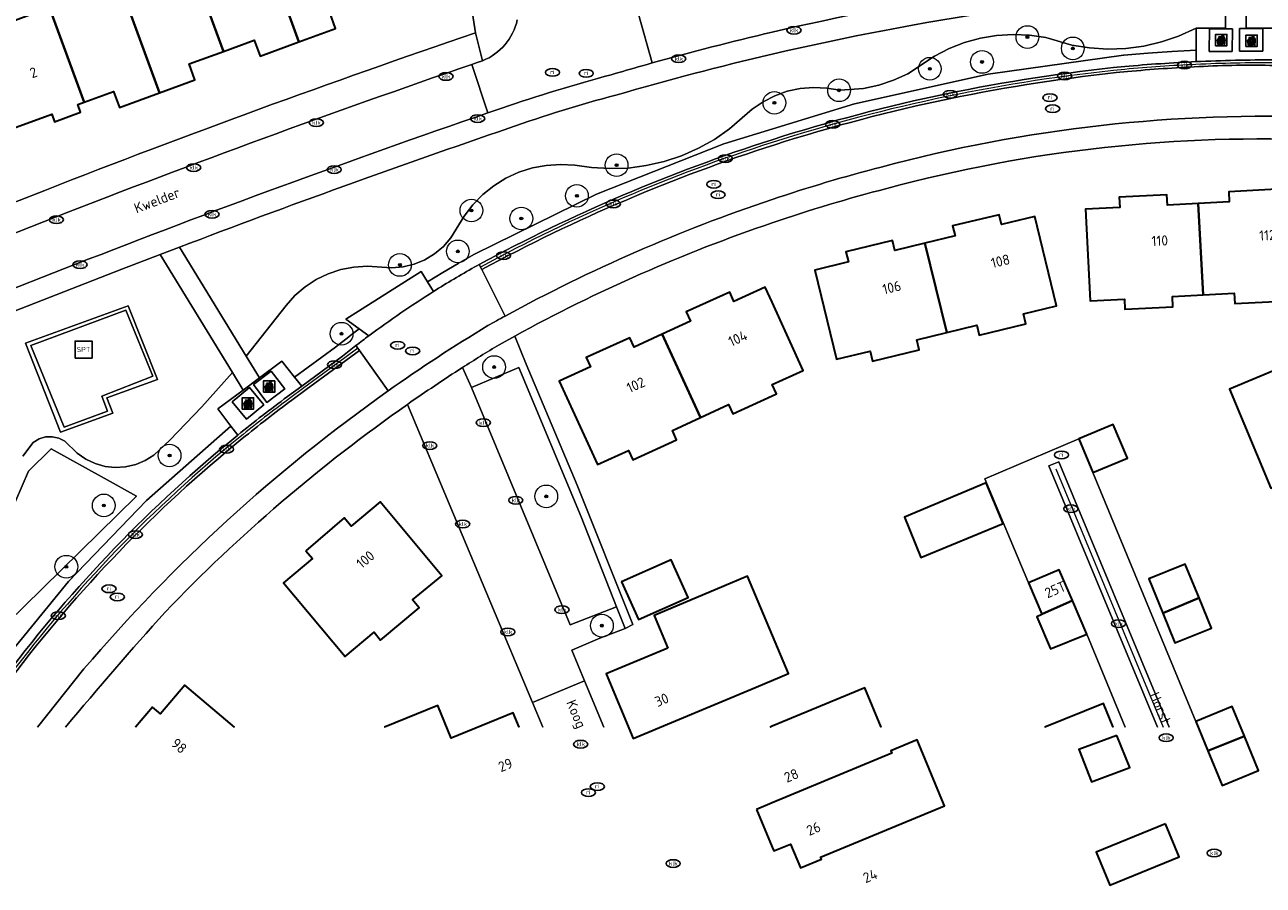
# Model space of a CAD drawing. Header units: metres. Extents: x 103671 to 105190, y 427150 to 429171.
# Tile 24 of 256: x 103934 to 104043, y 427151 to 427226. Entities that reach past the tile are written whole.
import ezdxf
from ezdxf.enums import TextEntityAlignment as Align

# ---------------------------------------------------------------- set-up
doc = ezdxf.new("R2010")
doc.units = ezdxf.units.M
for name, color, linetype, lineweight in [('B-WE-GK-KEERWAND_DAMWAND-G', 253, 'Continuous', 18), ('B-WE-GR-BOOM-S', 253, 'Continuous', 25), ('B-WE-IE-AFVAL APART PLAATS-S', 253, 'Continuous', 25), ('B-WE-IE-MEUBILAIR-S', 253, 'Continuous', 25), ('B-WE-IE-MEUBILAIR_WEGMEUBILAIR-S', 253, 'Continuous', 25), ('B-WE-OG-BEBOUWING-GV', 253, 'Continuous', 35), ('B-WE-OG-BEBOUWING-T18', 7, 'Continuous', 18), ('B-WE-OG-TERREIN_BEGROEID-GV', 253, 'Continuous', 18), ('B-WE-OG-TERREIN_ERF-GV', 253, 'Continuous', 18), ('B-WE-OG-TOPOGRAFIE-T18', 7, 'Continuous', 18), ('B-WE-RI-HWA_GOOT_MOLGOOT-G', 253, 'Continuous', 18), ('B-WE-VH-GESLOTENVERHARDING_BETON-GV', 253, 'Continuous', 18), ('B-WE-VH-GESLOTENVERHARDING_KUNSTSTOF-GV', 253, 'Continuous', 18), ('B-WE-VH-OPENVERHARDING-GV', 253, 'Continuous', 18), ('B-WE-VH-OPENVERHARDING_BETONSTRAATSTEEN-GV', 253, 'Continuous', 18), ('B-WE-VH-OPENVERHARDING_TEGEL-GV', 253, 'Continuous', 18)]:
    doc.layers.add(name, color=color, linetype=linetype, lineweight=lineweight)
doc.styles.add('NLCS-ISO', font='NLCS-ISO.ttf')
doc.styles.add('NLCS-ISO-M500-T18', font='NLCS-ISO.ttf', dxfattribs={"height": 0.9})

# ---------------------------------------------------------------- blocks, each defined once
blk = doc.blocks.new('SIE-AFVAL APART PLAATS-SO')
h = blk.add_hatch(color=256)
h.dxf.hatch_style = 1
h.paths.add_polyline_path([(-0.09, 0.07), (-1.76, 0.07, 0.819081), (-1.79, -0.09), (-1.4, -2.19, 0.36153), (-1.37, -2.21), (-0.47, -2.21, 0.36153), (-0.44, -2.19), (-0.05, -0.09, 0.819081)])
h.paths.add_polyline_path([(-0.16, -0.1), (-0.2, -0.33), (-0.49, -0.33), (-0.47, -0.1)], flags=16)
h.paths.add_polyline_path([(-0.55, -0.1), (-0.58, -0.33), (-0.87, -0.33), (-0.87, -0.1)], flags=16)
h.paths.add_polyline_path([(-0.22, -0.42), (-0.27, -0.73), (-0.53, -0.73), (-0.5, -0.42)], flags=16)
h.paths.add_polyline_path([(-0.58, -0.42), (-0.61, -0.73), (-0.87, -0.73), (-0.87, -0.42)], flags=16)
h.paths.add_polyline_path([(-0.95, -0.1), (-0.95, -0.33), (-1.27, -0.33), (-1.29, -0.1)], flags=16)
h.paths.add_polyline_path([(-0.95, -0.42), (-0.95, -0.73), (-1.23, -0.73), (-1.26, -0.42)], flags=16)
h.paths.add_polyline_path([(-0.29, -0.83), (-0.34, -1.09), (-0.56, -1.09), (-0.54, -0.83)], flags=16)
h.paths.add_polyline_path([(-0.62, -0.83), (-0.65, -1.09), (-0.87, -1.09), (-0.87, -0.83)], flags=16)
h.paths.add_polyline_path([(-0.95, -0.83), (-0.95, -1.09), (-1.2, -1.09), (-1.22, -0.83)], flags=16)
h.paths.add_polyline_path([(-1.35, -0.33), (-1.64, -0.33), (-1.69, -0.1), (-1.37, -0.1)], flags=16)
h.paths.add_polyline_path([(-1.34, -0.42), (-1.31, -0.73), (-1.57, -0.73), (-1.63, -0.42)], flags=16)
h.paths.add_polyline_path([(-0.36, -1.18), (-0.41, -1.44), (-0.6, -1.44), (-0.57, -1.18)], flags=16)
h.paths.add_polyline_path([(-0.65, -1.18), (-0.68, -1.44), (-0.87, -1.44), (-0.87, -1.18)], flags=16)
h.paths.add_polyline_path([(-1.3, -0.83), (-1.28, -1.09), (-1.5, -1.09), (-1.55, -0.83)], flags=16)
h.paths.add_polyline_path([(-0.95, -1.18), (-0.95, -1.44), (-1.17, -1.44), (-1.19, -1.18)], flags=16)
h.paths.add_polyline_path([(-0.42, -1.53), (-0.47, -1.79), (-0.63, -1.79), (-0.6, -1.53)], flags=16)
h.paths.add_polyline_path([(-1.27, -1.18), (-1.25, -1.44), (-1.44, -1.44), (-1.49, -1.18)], flags=16)
h.paths.add_polyline_path([(-0.69, -1.53), (-0.71, -1.79), (-0.87, -1.79), (-0.87, -1.53)], flags=16)
h.paths.add_polyline_path([(-0.95, -1.53), (-0.95, -1.79), (-1.13, -1.79), (-1.16, -1.53)], flags=16)
h.paths.add_polyline_path([(-1.24, -1.53), (-1.22, -1.79), (-1.37, -1.79), (-1.42, -1.53)], flags=16)
h.paths.add_polyline_path([(-0.49, -1.89), (-0.53, -2.13), (-0.66, -2.13), (-0.64, -1.89)], flags=16)
h.paths.add_polyline_path([(-0.72, -1.89), (-0.74, -2.13), (-0.87, -2.13), (-0.87, -1.89)], flags=16)
h.paths.add_polyline_path([(-0.95, -1.89), (-0.95, -2.13), (-1.1, -2.13), (-1.12, -1.89)], flags=16)
h.paths.add_polyline_path([(-1.21, -1.89), (-1.18, -2.13), (-1.31, -2.13), (-1.35, -1.89)], flags=16)
h.paths.add_polyline_path([(-0.19, 0.78, -0.01173), (-0.3, 0.78, -0.148797), (-0.42, 1.03, -0.136076), (-0.69, 0.87), (-0.78, 0.85, -0.038293), (-1.14, 0.96), (-1.19, 0.81, -0.243822), (-1.56, 0.45, 0.344326), (-1, 0.22, -0.139345), (-0.6, 0.22, 0.618436), (-0.56, 0.27, -0.441494), (-0.47, 0.44, 0.309048)])
h.paths.add_polyline_path([(-0.49, 0.51, 0.351556), (-0.64, 0.31, 0.121061), (-1.02, 0.29, -0.288745), (-1.45, 0.42, 0.203599), (-1.12, 0.79), (-1.09, 0.87, 0.083075), (-0.28, 0.71, -0.242261)], flags=16)
h.paths.add_polyline_path([(-0.4, 0.79, -0.023345), (-0.63, 0.82, 0.07081), (-0.46, 0.9, 0.059965)], flags=16)
h.paths.add_polyline_path([(1.12, 1.48), (-1.07, 1.48, 0.860559), (-1.08, 1.42), (0.29, 1, -0.146703), (0.53, 0.28, 0.421968), (0.56, 0.25), (1.6, 0.31, 0.450293), (1.63, 0.34, 0.122241)])
h.paths.add_polyline_path([(0.26, 1.93, 1), (1.07, 1.93, 1)])
h.paths.add_polyline_path([(1.65, 0.15, 0.429303), (1.62, 0.18), (0.55, 0.23, 0.38429), (0.51, 0.2), (0.16, -2.16, 0.83726), (0.22, -2.18), (0.99, -0.78, -0.688204), (1.05, -0.78), (1.36, -2.14, 0.84934), (1.42, -2.14)])
for p, q in [((-0.09, 0.07), (-1.76, 0.07)), ((-1.4, -2.19), (-1.79, -0.09)), ((-1.37, -0.1), (-1.69, -0.1)), ((-1.64, -0.33), (-1.69, -0.1)), ((-1.64, -0.33), (-1.35, -0.33)), ((-1.63, -0.42), (-1.34, -0.42)), ((-1.57, -0.73), (-1.63, -0.42)), ((-1.57, -0.73), (-1.31, -0.73)), ((-1.55, -0.83), (-1.3, -0.83)), ((-1.5, -1.09), (-1.55, -0.83)), ((-1.5, -1.09), (-1.28, -1.09)), ((-1.49, -1.18), (-1.27, -1.18)), ((-1.44, -1.44), (-1.49, -1.18)), ((-1.44, -1.44), (-1.25, -1.44)), ((-1.42, -1.53), (-1.24, -1.53)), ((-1.37, -1.79), (-1.42, -1.53)), ((-1.37, -1.79), (-1.22, -1.79)), ((-1.37, -2.21), (-0.47, -2.21)), ((-1.31, -2.13), (-1.35, -1.89)), ((-1.35, -1.89), (-1.21, -1.89)), ((-1.31, -2.13), (-1.18, -2.13)), ((-0.95, -0.1), (-1.29, -0.1)), ((-1.27, -0.33), (-0.95, -0.33)), ((-1.26, -0.42), (-0.95, -0.42)), ((-1.23, -0.73), (-0.95, -0.73)), ((-1.22, -0.83), (-0.95, -0.83)), ((-1.2, -1.09), (-0.95, -1.09)), ((-1.19, -1.18), (-0.95, -1.18)), ((-1.17, -1.44), (-0.95, -1.44)), ((-1.16, -1.53), (-0.95, -1.53)), ((-1.13, -1.79), (-0.95, -1.79)), ((-1.12, -1.89), (-0.95, -1.89)), ((-1.1, -2.13), (-0.95, -2.13)), ((-0.95, -0.1), (-0.95, -0.33)), ((-0.95, -0.42), (-0.95, -0.73)), ((-0.95, -0.83), (-0.95, -1.09)), ((-0.95, -1.18), (-0.95, -1.44)), ((-0.95, -1.53), (-0.95, -1.79)), ((-0.95, -1.89), (-0.95, -2.13)), ((-0.87, -0.1), (-0.87, -0.33)), ((-0.55, -0.1), (-0.87, -0.1)), ((-0.87, -0.33), (-0.58, -0.33)), ((-0.87, -0.42), (-0.87, -0.73)), ((-0.87, -0.42), (-0.58, -0.42)), ((-0.87, -0.73), (-0.61, -0.73)), ((-0.87, -0.83), (-0.62, -0.83)), ((-0.87, -0.83), (-0.87, -1.09)), ((-0.87, -1.09), (-0.65, -1.09)), ((-0.87, -1.18), (-0.65, -1.18)), ((-0.87, -1.18), (-0.87, -1.44)), ((-0.87, -1.44), (-0.68, -1.44)), ((-0.87, -1.53), (-0.69, -1.53)), ((-0.87, -1.53), (-0.87, -1.79)), ((-0.87, -1.79), (-0.71, -1.79)), ((-0.87, -1.89), (-0.87, -2.13)), ((-0.87, -1.89), (-0.72, -1.89)), ((-0.87, -2.13), (-0.74, -2.13)), ((-0.66, -2.13), (-0.53, -2.13)), ((-0.64, -1.89), (-0.49, -1.89)), ((-0.63, -1.79), (-0.47, -1.79)), ((-0.6, -1.44), (-0.41, -1.44)), ((-0.6, -1.53), (-0.42, -1.53)), ((-0.57, -1.18), (-0.36, -1.18)), ((-0.56, -1.09), (-0.34, -1.09)), ((-0.54, -0.83), (-0.29, -0.83)), ((-0.53, -0.73), (-0.27, -0.73)), ((-0.53, -2.13), (-0.49, -1.89)), ((-0.5, -0.42), (-0.22, -0.42)), ((-0.49, -0.33), (-0.2, -0.33)), ((-0.16, -0.1), (-0.47, -0.1)), ((-0.47, -1.79), (-0.42, -1.53)), ((-0.44, -2.19), (-0.05, -0.09)), ((-0.41, -1.44), (-0.36, -1.18)), ((-0.34, -1.09), (-0.29, -0.83)), ((-0.27, -0.73), (-0.22, -0.42)), ((-0.2, -0.33), (-0.16, -0.1))]:
    blk.add_line(p, q)
blk.add_lwpolyline([(-2.5, -2.51), (2.5, -2.51), (2.5, 2.49), (-2.5, 2.49)], close=True)
for points in [[(-0.78, 0.85, -0.038293), (-1.14, 0.96), (-1.19, 0.81, -0.243822), (-1.56, 0.45, 0.344326), (-1, 0.22, -0.139345), (-0.6, 0.22, 0.618436), (-0.56, 0.27, -0.441494), (-0.47, 0.44, 0.309048), (-0.19, 0.78, -0.01173), (-0.3, 0.78, -0.01173)], [(-0.78, 0.85), (-0.69, 0.87, 0.136076), (-0.42, 1.03, 0.156405), (-0.29, 0.77)], [(-0.78, 0.85), (-0.69, 0.87, 0.136076), (-0.42, 1.03, 0.148797), (-0.3, 0.78, 0.148797)], [(-0.63, 0.82, 0.07081), (-0.46, 0.9, 0.059965), (-0.4, 0.79, 0.059965)], [(-0.4, 0.79, -0.023345), (-0.63, 0.82)]]:
    blk.add_lwpolyline(points, format="xyb")
for points in [[(-1.09, 0.87), (-1.12, 0.79, -0.203599), (-1.45, 0.42, 0.288745), (-1.02, 0.29, -0.121061), (-0.64, 0.31, -0.351556), (-0.49, 0.51, 0.242261), (-0.28, 0.71, -0.083075)], [(-1.07, 1.48), (1.12, 1.48, -0.122241), (1.63, 0.34, -0.450293), (1.6, 0.31), (0.56, 0.25, -0.421968), (0.53, 0.28, 0.146703), (0.29, 1), (-1.08, 1.42, -0.860559)], [(0.55, 0.23), (1.62, 0.18, -0.429303), (1.65, 0.15), (1.42, -2.14, -0.84934), (1.36, -2.14), (1.05, -0.78, 0.688204), (0.99, -0.78), (0.22, -2.18, -0.83726), (0.16, -2.16), (0.51, 0.2, -0.38429)]]:
    blk.add_lwpolyline(points, format="xyb", close=True)
for points in [[(-1.35, -0.33), (-1.37, -0.1)], [(-1.31, -0.73), (-1.34, -0.42)], [(-1.28, -1.09), (-1.3, -0.83)], [(-1.27, -0.33), (-1.29, -0.1)], [(-1.25, -1.44), (-1.27, -1.18)], [(-1.23, -0.73), (-1.26, -0.42)], [(-1.22, -1.79), (-1.24, -1.53)], [(-1.2, -1.09), (-1.22, -0.83)], [(-1.18, -2.13), (-1.21, -1.89)], [(-1.17, -1.44), (-1.19, -1.18)], [(-1.18, -2.22), (-1.18, -2.21)], [(-1.13, -1.79), (-1.16, -1.53)], [(-1.1, -2.13), (-1.12, -1.89)], [(-0.74, -2.13), (-0.72, -1.89)], [(-0.71, -1.79), (-0.69, -1.53)], [(-0.68, -1.44), (-0.65, -1.18)], [(-0.66, -2.13), (-0.64, -1.89)], [(-0.65, -1.09), (-0.62, -0.83)], [(-0.63, -1.79), (-0.6, -1.53)], [(-0.61, -0.73), (-0.58, -0.42)], [(-0.6, -1.44), (-0.57, -1.18)], [(-0.58, -0.33), (-0.55, -0.1)], [(-0.56, -1.09), (-0.54, -0.83)], [(-0.53, -0.73), (-0.5, -0.42)], [(-0.49, -0.33), (-0.47, -0.1)]]:
    blk.add_lwpolyline(points)
blk.add_circle((0.66, 1.93), 0.401)
for centre, radius, start, end in [((-1.76, -0.01), 0.0869, 90, 247.281), ((-0.09, -0.01), 0.0869, 292.719, 90), ((-1.37, -2.18), 0.0318, 190.4943, 270), ((-0.47, -2.18), 0.0318, 270, 349.5057)]:
    blk.add_arc(centre, radius, start, end)
blk = doc.blocks.new('SIE-MEUBILAIR_PUT_KOLK-SO')
blk.add_ellipse((0, 0), major_axis=(1.25, 0), ratio=0.54)
at = {"style": 'NLCS-ISO'}
blk.add_text('klk', height=0.75, dxfattribs=at).set_placement((0.03, 0), align=Align.MIDDLE_CENTER)
blk = doc.blocks.new('SIE-MEUBILAIR_PUT_RIOOLPUT-SO')
blk.add_ellipse((0, 0), major_axis=(1.25, 0), ratio=0.54)
at = {"style": 'NLCS-ISO'}
blk.add_text('ri', height=0.75, dxfattribs=at).set_placement((-0.04, 0.07), align=Align.MIDDLE_CENTER)
blk = doc.blocks.new('SIE-WEG_SPEELTOESTEL-SO')
at = {"flags": 128}
blk.add_lwpolyline([(-3.75, -3.75), (3.75, -3.75), (3.75, 3.75), (-3.75, 3.75)], close=True, dxfattribs=at)
at = {"style": 'NLCS-ISO'}
blk.add_text('SPT', height=2.25, dxfattribs=at).set_placement((0, 0), align=Align.MIDDLE_CENTER)
blk = doc.blocks.new('SGR-BOOM_GBKN-SO')
at = {"linetype": 'ByBlock', "lineweight": 18}
h = blk.add_hatch(color=0, dxfattribs=at)
h.dxf.hatch_style = 1
edge = h.paths.add_edge_path()
edge.add_arc((0, 0), 0.25, 0, 360)
at = {"color": 0, "linetype": 'ByBlock', "lineweight": 18}
for radius in [2, 0.25]:
    blk.add_circle((0, 0), radius, dxfattribs=at)
at = {"color": 0, "linetype": 'ByBlock', "lineweight": 18, "style": 'NLCS-ISO'}
blk.add_attdef('SOORT', (2.5, 0), '', height=1.5, dxfattribs=at)

msp = doc.modelspace()

# ---------------------------------------------------------------- linework, layer by layer
at = {"layer": 'B-WE-GK-KEERWAND_DAMWAND-G', "flags": 128}
msp.add_lwpolyline([(103952.309, 427191.101), (103944.867, 427184.538), (103937.981, 427177.394), (103931.695, 427169.715), (103926.967, 427163.777), (103926.915, 427163.706), (103926.87, 427163.632), (103926.832, 427163.553), (103926.801, 427163.472), (103926.777, 427163.388), (103926.76, 427163.303), (103926.751, 427163.216), (103926.749, 427163.129), (103926.755, 427163.042), (103926.769, 427162.956), (103926.79, 427162.871), (103926.818, 427162.789), (103926.853, 427162.709), (103926.896, 427162.633), (103926.944, 427162.561), (103926.999, 427162.493), (103927.121, 427162.366)], dxfattribs=at)
at = {"layer": 'B-WE-OG-BEBOUWING-GV', "flags": 128}
for points in [[(103958.304, 427224.974), (103961.531, 427226.155), (103961.013, 427227.568), (103963.932, 427228.631), (103960.132, 427239.025), (103953.989, 427236.78)], [(103953.989, 427236.78), (103947.845, 427234.534), (103951.647, 427224.134), (103954.353, 427225.125), (103954.869, 427223.716), (103958.304, 427224.974)], [(103947.845, 427234.534), (103941.702, 427232.288), (103946.017, 427220.482), (103949.139, 427221.625), (103948.616, 427223.024), (103951.647, 427224.134)], [(103935.892, 427227.811), (103936.317, 427227.966), (103939.36, 427219.642), (103941.959, 427220.594), (103942.475, 427219.185), (103946.017, 427220.482), (103941.702, 427232.288), (103935.133, 427229.887)], [(103939.36, 427219.642), (103936.317, 427227.966), (103935.892, 427227.811), (103930.332, 427225.779), (103930.173, 427225.721), (103933.217, 427217.393), (103933.371, 427217.439), (103933.367, 427217.448), (103936.522, 427218.603), (103936.77, 427217.927), (103939.052, 427218.762), (103938.804, 427219.438)], [(104037.999, 427202.657), (104037.563, 427210.718), (104034.847, 427210.58), (104034.802, 427211.48), (104030.581, 427211.269), (104030.638, 427210.377), (104027.606, 427210.22), (104028.032, 427202.138), (104031.044, 427202.291), (104031.091, 427201.393), (104035.321, 427201.614), (104035.275, 427202.509)], [(104037.999, 427202.657), (104040.725, 427202.806), (104040.775, 427201.905), (104044.996, 427202.108), (104044.957, 427203.025), (104047.946, 427203.176), (104047.513, 427211.227), (104044.514, 427211.071), (104044.469, 427211.971), (104040.244, 427211.756), (104040.289, 427210.857), (104037.563, 427210.718)], [(104015.396, 427199.348), (104018.047, 427200.001), (104018.263, 427199.125), (104022.373, 427200.109), (104022.164, 427201.003), (104025.072, 427201.708), (104023.163, 427209.582), (104020.223, 427208.857), (104020.012, 427209.731), (104015.909, 427208.739), (104016.122, 427207.859), (104013.469, 427207.213)], [(104013.469, 427207.213), (104010.818, 427206.568), (104010.605, 427207.449), (104006.506, 427206.454), (104006.72, 427205.571), (104003.779, 427204.855), (104005.689, 427196.982), (104008.63, 427197.694), (104008.843, 427196.82), (104012.958, 427197.824), (104012.747, 427198.695), (104015.396, 427199.348)], [(103993.685, 427191.856), (103996.164, 427193), (103996.543, 427192.181), (104000, 427193.75), (104000.391, 427193.927), (104000.017, 427194.765), (104002.739, 427196.008), (104000, 427202.019), (103999.396, 427203.345), (103996.637, 427202.083), (103996.263, 427202.902), (103992.433, 427201.155), (103992.807, 427200.336), (103990.324, 427199.201)], [(104052.141, 427189.585), (104051.073, 427192.152), (104055.911, 427194.165), (104053.538, 427199.868), (104040.314, 427194.364), (104043.953, 427185.621), (104045.68, 427186.34), (104045.594, 427186.544), (104052.237, 427189.358)], [(103993.685, 427191.856), (103990.324, 427199.201), (103987.841, 427198.065), (103987.468, 427198.884), (103983.621, 427197.131), (103983.995, 427196.313), (103981.235, 427195.051), (103984.612, 427187.697), (103987.355, 427188.95), (103987.73, 427188.133), (103991.58, 427189.898), (103991.208, 427190.713)], [(104027.027, 427189.982), (104028.265, 427187.007), (104031.312, 427188.274), (104030.073, 427191.25)], [(104018.877, 427186.092), (104011.655, 427183.066), (104013.12, 427179.517), (104020.358, 427182.506)], [(103958.905, 427180.111), (103959.493, 427179.414), (103956.95, 427177.272), (103962.363, 427170.774), (103964.927, 427172.914), (103965.503, 427172.224), (103968.892, 427175.08), (103968.312, 427175.768), (103970.892, 427177.906), (103965.445, 427184.427), (103962.893, 427182.278), (103962.29, 427182.993)], [(103986.734, 427177.362), (103988.219, 427174.037), (103992.591, 427175.99), (103991.107, 427179.314)], [(104034.432, 427174.591), (104037.625, 427175.949), (104036.411, 427178.929), (104033.198, 427177.62)], [(103990.809, 427171.518), (103985.385, 427169.246), (103987.742, 427163.545), (103998.59, 427168.081), (104001.433, 427169.27), (103997.835, 427177.859), (103994.996, 427176.661), (103989.599, 427174.383)], [(104023.767, 427174.512), (104026.461, 427175.714), (104025.3, 427178.437), (104022.586, 427177.281)], [(104026.461, 427175.714), (104023.767, 427174.512), (104023.783, 427174.475), (104023.341, 427174.286), (104024.545, 427171.462), (104027.727, 427172.743)], [(104037.625, 427175.949), (104034.432, 427174.591), (104035.498, 427171.972), (104038.712, 427173.282)], [(104037.343, 427165.063), (104038.415, 427162.465), (104041.632, 427163.762), (104040.549, 427166.387)], [(103998.614, 427157.289), (104000, 427153.972), (104000.141, 427153.634), (104001.623, 427154.246), (104002.507, 427152.155), (104004.346, 427152.905), (104004.265, 427153.1), (104015.189, 427157.629), (104015.112, 427157.814), (104012.776, 427163.438), (104010.467, 427162.479), (104010.556, 427162.264), (104000, 427157.866)], [(104030.376, 427163.806), (104027.046, 427162.582), (104027.068, 427162.526), (104028.163, 427159.717), (104031.523, 427161.001)], [(104041.632, 427163.762), (104038.415, 427162.465), (104039.671, 427159.42), (104042.877, 427160.745)], [(104034.671, 427156.04), (104028.574, 427153.54), (104029.773, 427150.614), (104035.863, 427153.131)]]:
    msp.add_lwpolyline(points, close=True, dxfattribs=at)
for points in [[(103952.61, 427164.555), (103948.25, 427168.26), (103946.092, 427165.74), (103945.408, 427166.326), (103943.892, 427164.555)], [(104009.605, 427164.555), (104008.166, 427168.019), (104000, 427164.626), (103999.83, 427164.555)], [(104030.07, 427164.555), (104029.214, 427166.648), (104024.05, 427164.555)], [(103977.695, 427164.555), (103977.175, 427165.813), (103971.717, 427163.587), (103970.544, 427166.467), (103965.849, 427164.555)]]:
    msp.add_lwpolyline(points, dxfattribs=at)
at = {"layer": 'B-WE-OG-TERREIN_BEGROEID-GV', "flags": 128}
for points in [[(103978.87, 427213.854), (103980.102, 427214.086), (103981.352, 427214.166), (103982.604, 427214.093), (103984.072, 427213.889), (103985.689, 427213.793), (103987.308, 427213.851), (103988.914, 427214.062), (103990.493, 427214.424), (103992.03, 427214.933), (103993.512, 427215.586), (103994.926, 427216.377), (103996.259, 427217.297), (103998.241, 427219.032), (103999.201, 427219.695), (104000.24, 427220.226), (104001.34, 427220.617), (104002.481, 427220.86), (104003.644, 427220.951), (104004.81, 427220.889), (104005.987, 427220.706), (104008.048, 427220.855), (104009.395, 427221.145), (104010.702, 427221.582), (104011.952, 427222.162), (104014.324, 427223.699), (104015.608, 427224.375), (104016.956, 427224.91), (104018.353, 427225.301), (104019.783, 427225.542), (104021.231, 427225.63), (104022.68, 427225.565), (104024.114, 427225.347), (104026.412, 427224.69), (104027.986, 427224.439), (104029.577, 427224.34), (104031.171, 427224.395), (104032.751, 427224.603), (104034.304, 427224.962), (104035.816, 427225.468), (104037.37, 427226.168), (104039.972, 427226.17), (104039.969, 427229.963)], [(104041.781, 427230.058), (104041.784, 427226.171), (104044.293, 427226.173)], [(104037.361, 427223.23), (104037.362, 427223.53), (104037.364, 427224.231), (104035.237, 427224.117), (104033.112, 427223.972), (104030.99, 427223.795), (104030.985, 427223.795), (104030.981, 427223.794), (104019.04, 427222.124), (104007.269, 427219.511), (103995.743, 427215.973), (103984.533, 427211.533), (103973.71, 427206.217), (103973.705, 427206.214), (103972.335, 427205.441), (103970.98, 427204.643), (103969.639, 427203.82), (103970.164, 427202.968)], [(103947.783, 427206.877), (103953.661, 427197.268), (103957.171, 427201.738), (103957.95, 427202.614), (103958.837, 427203.38), (103959.816, 427204.023), (103960.871, 427204.533), (103961.983, 427204.901), (103963.134, 427205.121), (103964.304, 427205.188), (103966.478, 427205.039), (103967.483, 427205.129), (103968.461, 427205.37), (103969.393, 427205.757), (103970.254, 427206.28), (103971.026, 427206.928), (103971.692, 427207.686), (103972.861, 427209.609), (103973.619, 427210.607), (103974.493, 427211.505), (103975.471, 427212.29), (103976.537, 427212.949), (103977.676, 427213.473), (103978.87, 427213.854)], [(103933.953, 427188.446), (103934.885, 427189.659), (103935.395, 427189.97), (103935.968, 427190.141), (103936.565, 427190.162), (103937.149, 427190.031), (103937.679, 427189.756), (103938.769, 427188.712), (103939.513, 427188.187), (103940.335, 427187.794), (103941.211, 427187.544), (103942.116, 427187.445), (103943.026, 427187.498), (103943.913, 427187.704), (103944.754, 427188.055), (103945.524, 427188.542), (103946.909, 427189.847), (103949.729, 427192.78), (103952.437, 427195.816), (103946.071, 427206.223), (103942.689, 427204.919), (103922.9, 427197.2)], [(103973.757, 427205.104), (103973.972, 427205.221), (103974.187, 427205.338)], [(103964.467, 427199.061), (103963.615, 427199.676), (103963.014, 427199.216), (103962.713, 427198.985), (103962.71, 427198.982), (103962.706, 427198.98), (103961.534, 427198.057), (103957.921, 427195.402), (103958.545, 427194.619), (103962.14, 427197.261)], [(103931.695, 427169.715), (103937.981, 427177.394), (103944.867, 427184.538), (103952.308, 427191.1), (103951.16, 427192.613), (103953.379, 427194.276), (103952.437, 427195.816), (103949.729, 427192.78), (103946.909, 427189.847), (103945.524, 427188.542), (103944.754, 427188.055), (103943.913, 427187.704), (103943.026, 427187.498), (103942.116, 427187.445), (103941.211, 427187.544), (103940.335, 427187.794), (103939.513, 427188.187), (103938.769, 427188.712), (103937.679, 427189.756), (103937.149, 427190.031), (103936.565, 427190.162), (103935.968, 427190.141), (103935.395, 427189.97), (103934.885, 427189.659), (103933.953, 427188.446)], [(103952.913, 427190.303), (103952.308, 427191.1), (103944.867, 427184.538), (103937.981, 427177.394), (103931.695, 427169.715)]]:
    msp.add_lwpolyline(points, dxfattribs=at)
at = {"layer": 'B-WE-OG-TERREIN_BEGROEID-GV'}
for points in [[(104039.969, 427229.963, 0.0390277), (104000, 427223.883)], [(104000, 427223.883, 0.0137394), (103986.236, 427220.274)], [(104000, 427216.345, -0.0528414), (104031.08, 427222.799)], [(104031.08, 427222.799, -0.0110319), (104037.361, 427223.23)], [(103986.236, 427220.274, 0.0219734), (103976.801, 427217.363)], [(103976.801, 427217.363, 0.0086116), (103947.783, 427206.877)], [(103974.187, 427205.338, -0.0465496), (104000, 427216.345)], [(103970.164, 427202.968, -0.0121045), (103973.757, 427205.104)], [(103963.325, 427198.194, -0.0044643), (103964.467, 427199.061)], [(103962.14, 427197.261, -0.0038352), (103963.325, 427198.194)], [(103932.486, 427169.103, -0.0608472), (103952.913, 427190.303)]]:
    msp.add_lwpolyline(points, format="xyb", dxfattribs=at)
at = {"layer": 'B-WE-OG-TERREIN_BEGROEID-GV', "flags": 128}
for points in [[(104037.37, 427226.168), (104035.816, 427225.468), (104034.304, 427224.962), (104032.751, 427224.603), (104031.171, 427224.395), (104029.577, 427224.34), (104027.986, 427224.439), (104026.412, 427224.69), (104024.114, 427225.347), (104022.68, 427225.565), (104021.231, 427225.63), (104019.783, 427225.542), (104018.353, 427225.301), (104016.956, 427224.91), (104015.608, 427224.375), (104014.324, 427223.699), (104011.952, 427222.162), (104010.702, 427221.582), (104009.395, 427221.145), (104008.048, 427220.855), (104005.987, 427220.706), (104004.81, 427220.889), (104003.644, 427220.951), (104002.481, 427220.86), (104001.34, 427220.617), (104000.24, 427220.226), (103999.201, 427219.695), (103998.241, 427219.032), (103996.259, 427217.297), (103994.926, 427216.377), (103993.512, 427215.586), (103992.03, 427214.933), (103990.493, 427214.424), (103988.914, 427214.062), (103987.308, 427213.851), (103985.689, 427213.793), (103984.072, 427213.889), (103982.604, 427214.093), (103981.352, 427214.166), (103980.102, 427214.086), (103978.87, 427213.854), (103977.676, 427213.473), (103976.537, 427212.949), (103975.471, 427212.29), (103974.493, 427211.505), (103973.619, 427210.607), (103972.861, 427209.609), (103971.692, 427207.686), (103971.026, 427206.928), (103970.254, 427206.28), (103969.393, 427205.757), (103968.461, 427205.37), (103967.483, 427205.129), (103966.478, 427205.039), (103964.304, 427205.188), (103963.134, 427205.121), (103961.983, 427204.901), (103960.871, 427204.533), (103959.816, 427204.023), (103958.837, 427203.38), (103957.95, 427202.614), (103957.171, 427201.738), (103953.661, 427197.268), (103954.827, 427195.362), (103956.783, 427196.828), (103957.921, 427195.402), (103961.534, 427198.057), (103962.706, 427198.98), (103962.71, 427198.982), (103962.713, 427198.985), (103963.014, 427199.216), (103963.615, 427199.676), (103962.44, 427200.524), (103969.078, 427204.73), (103969.639, 427203.82), (103970.98, 427204.643), (103972.335, 427205.441), (103973.705, 427206.214), (103973.71, 427206.217), (103984.533, 427211.533), (103995.743, 427215.973), (104007.269, 427219.511), (104019.04, 427222.124), (104030.981, 427223.794), (104030.985, 427223.795), (104030.99, 427223.795), (104033.112, 427223.972), (104035.237, 427224.117), (104037.364, 427224.231)], [(103945.825, 427195.204), (103941.372, 427193.58), (103941.902, 427192.241), (103937.299, 427190.562), (103934.193, 427198.407), (103943.25, 427201.709)], [(103932.688, 427173.802), (103934.086, 427175.178), (103943.992, 427184.929), (103941.122, 427186.514), (103936.451, 427189.096), (103934.466, 427187.111), (103931.093, 427179.372), (103931.147, 427179.318), (103931.291, 427172.427)], [(103932.688, 427173.802), (103931.291, 427172.427), (103931.147, 427179.318), (103931.093, 427179.372), (103934.466, 427187.111), (103936.451, 427189.096), (103941.122, 427186.514), (103943.992, 427184.929), (103934.086, 427175.178)]]:
    msp.add_lwpolyline(points, close=True, dxfattribs=at)
at = {"layer": 'B-WE-OG-TERREIN_ERF-GV', "flags": 128}
for points in [[(103973.85, 427225.769), (103970.111, 427250), (103969.939, 427251.118)], [(103961.013, 427227.568), (103961.531, 427226.155), (103958.304, 427224.974), (103954.869, 427223.716), (103954.353, 427225.125), (103951.647, 427224.134), (103948.616, 427223.024), (103949.139, 427221.625), (103946.017, 427220.482), (103942.475, 427219.185), (103941.959, 427220.594), (103939.36, 427219.642), (103938.804, 427219.438), (103939.052, 427218.762), (103936.77, 427217.927), (103936.522, 427218.603), (103933.367, 427217.448)], [(103973.539, 427222.983), (103974.015, 427223.147), (103974.492, 427223.31), (103973.85, 427225.769)], [(103935.896, 427211.878), (103922.316, 427206.589), (103922.522, 427203.88), (103936.896, 427209.543)], [(103922.316, 427206.589), (103935.896, 427211.878)], [(104043.953, 427185.621), (104040.314, 427194.364), (104053.538, 427199.868)], [(103977.315, 427199.031), (103978.33, 427196.558), (103982.834, 427185.888), (103987.73, 427173.596), (103987.037, 427173.246), (103984.815, 427172.403), (103982.346, 427171.349), (103983.475, 427168.637), (103985.175, 427164.555)], [(103979.804, 427164.555), (103978.891, 427166.732), (103967.87, 427193.012)], [(104031.131, 427164.555), (104027.727, 427172.743), (104024.545, 427171.462), (104023.341, 427174.286), (104023.783, 427174.475), (104023.767, 427174.512), (104022.586, 427177.281), (104018.752, 427186.447), (104027.027, 427189.982), (104030.073, 427191.25), (104031.312, 427188.274), (104028.265, 427187.007), (104037.343, 427165.063), (104040.549, 427166.387), (104041.305, 427164.555)], [(103943.892, 427164.555), (103945.408, 427166.326), (103946.092, 427165.74), (103948.25, 427168.26), (103952.61, 427164.555)], [(103999.83, 427164.555), (104000, 427164.626), (104008.166, 427168.019), (104009.605, 427164.555)], [(104024.05, 427164.555), (104029.214, 427166.648), (104030.07, 427164.555)], [(103965.849, 427164.555), (103970.544, 427166.467), (103971.717, 427163.587), (103977.175, 427165.813), (103977.695, 427164.555)]]:
    msp.add_lwpolyline(points, dxfattribs=at)
at = {"layer": 'B-WE-OG-TERREIN_ERF-GV'}
for points in [[(103973.85, 427225.769, 0.0109987), (103935.896, 427211.878)], [(103935.896, 427211.878, -0.0109987), (103973.85, 427225.769)], [(103936.896, 427209.543, -0.0103809), (103973.539, 427222.983)], [(104048.844, 427216.285, 0.0771968), (104010.099, 427212.048)], [(104010.099, 427212.048, 0.018212), (104000, 427209.014)], [(104000, 427209.014, 0.0430745), (103977.315, 427199.031)], [(103967.87, 427193.012, 0.0489935), (103946.505, 427174.694)], [(103946.505, 427174.694, 0.0095662), (103937.731, 427164.555, 0.0095662)]]:
    msp.add_lwpolyline(points, format="xyb", dxfattribs=at)
at = {"layer": 'B-WE-OG-TERREIN_ERF-GV', "flags": 128}
for points in [[(104031.091, 427201.393), (104031.044, 427202.291), (104028.032, 427202.138), (104027.606, 427210.22), (104030.638, 427210.377), (104030.581, 427211.269), (104034.802, 427211.48), (104034.847, 427210.58), (104037.563, 427210.718), (104040.289, 427210.857), (104040.244, 427211.756), (104044.469, 427211.971), (104044.514, 427211.071), (104047.513, 427211.227), (104047.946, 427203.176), (104044.957, 427203.025), (104044.996, 427202.108), (104040.775, 427201.905), (104040.725, 427202.806), (104037.999, 427202.657), (104035.275, 427202.509), (104035.321, 427201.614)], [(104008.843, 427196.82), (104008.63, 427197.694), (104005.689, 427196.982), (104003.779, 427204.855), (104006.72, 427205.571), (104006.506, 427206.454), (104010.605, 427207.449), (104010.818, 427206.568), (104013.469, 427207.213), (104016.122, 427207.859), (104015.909, 427208.739), (104020.012, 427209.731), (104020.223, 427208.857), (104023.163, 427209.582), (104025.072, 427201.708), (104022.164, 427201.003), (104022.373, 427200.109), (104018.263, 427199.125), (104018.047, 427200.001), (104015.396, 427199.348), (104012.747, 427198.695), (104012.958, 427197.824)], [(103991.208, 427190.713), (103991.58, 427189.898), (103987.73, 427188.133), (103987.355, 427188.95), (103984.612, 427187.697), (103981.235, 427195.051), (103983.995, 427196.313), (103983.621, 427197.131), (103987.468, 427198.884), (103987.841, 427198.065), (103990.324, 427199.201), (103992.807, 427200.336), (103992.433, 427201.155), (103996.263, 427202.902), (103996.637, 427202.083), (103999.396, 427203.345), (104000, 427202.019), (104002.739, 427196.008), (104000.017, 427194.765), (104000.391, 427193.927), (104000, 427193.75), (103996.543, 427192.181), (103996.164, 427193), (103993.685, 427191.856)], [(104013.12, 427179.517), (104011.655, 427183.066), (104018.877, 427186.092), (104020.358, 427182.506)], [(103958.905, 427180.111), (103962.29, 427182.993), (103962.893, 427182.278), (103965.445, 427184.427), (103970.892, 427177.906), (103968.312, 427175.768), (103968.892, 427175.08), (103965.503, 427172.224), (103964.927, 427172.914), (103962.363, 427170.774), (103956.95, 427177.272), (103959.493, 427179.414)], [(103988.219, 427174.037), (103986.734, 427177.362), (103991.107, 427179.314), (103992.591, 427175.99)], [(104034.432, 427174.591), (104033.198, 427177.62), (104036.411, 427178.929), (104037.625, 427175.949), (104038.712, 427173.282), (104035.498, 427171.972)], [(103987.742, 427163.545), (103985.385, 427169.246), (103990.809, 427171.518), (103989.599, 427174.383), (103994.996, 427176.661), (103997.835, 427177.859), (104001.433, 427169.27), (103998.59, 427168.081)]]:
    msp.add_lwpolyline(points, close=True, dxfattribs=at)
at = {"layer": 'B-WE-RI-HWA_GOOT_MOLGOOT-G'}
for points in [[(104031.077, 427222.549, 0.0528414), (103999.997, 427216.095)], [(104037.358, 427222.98, 0.0110319), (104031.077, 427222.549)], [(104044.293, 427223.134, 0.0121097), (104037.358, 427222.98)], [(103999.997, 427216.095, 0.0475256), (103974.299, 427205.114)], [(103957.479, 427193.538, 0.0114243), (103953.111, 427190.15)], [(103953.111, 427190.15, 0.0608472), (103932.684, 427168.95)]]:
    msp.add_lwpolyline(points, format="xyb", dxfattribs=at)
at = {"layer": 'B-WE-RI-HWA_GOOT_MOLGOOT-G', "flags": 128}
for points in [[(103963.479, 427197.977), (103962.338, 427197.108), (103958.743, 427194.466)], [(103958.743, 427194.466), (103957.479, 427193.538)], [(104025.009, 427187.336), (104034.479, 427164.555)]]:
    msp.add_lwpolyline(points, dxfattribs=at)
at = {"layer": 'B-WE-VH-GESLOTENVERHARDING_BETON-GV', "flags": 128}
for points in [[(104038.531, 427224.126), (104040.559, 427224.113), (104040.572, 427226.113), (104038.545, 427226.126)], [(104043.253, 427226.156), (104041.198, 427226.151), (104041.202, 427224.151), (104043.257, 427224.156)], [(103955.858, 427195.941), (103954.293, 427194.754), (103955.479, 427193.188), (103957.045, 427194.375)], [(103953.934, 427194.488), (103952.409, 427193.225), (103953.673, 427191.699), (103955.198, 427192.963)]]:
    msp.add_lwpolyline(points, close=True, dxfattribs=at)
at = {"layer": 'B-WE-VH-GESLOTENVERHARDING_KUNSTSTOF-GV', "flags": 128}
msp.add_lwpolyline([(103943.055, 427201.322), (103934.667, 427198.193), (103937.596, 427191.004), (103941.424, 427192.402), (103940.924, 427193.733), (103945.418, 427195.497)], close=True, dxfattribs=at)
at = {"layer": 'B-WE-VH-OPENVERHARDING-GV'}
for points in [[(104036.748, 427231.581, 0.036977), (104000, 427225.823)], [(104000, 427223.883, -0.0390277), (104039.969, 427229.963)], [(103977.54, 427226.906, -0.2474532), (103974.492, 427223.31)], [(104000, 427225.823, 0.0107785), (103989.429, 427223.113)], [(103986.236, 427220.274, -0.0137394), (104000, 427223.883)], [(104044.296, 427223.384, 0.0121097), (104037.361, 427223.23)], [(103973.539, 427222.983, 0.0103809), (103936.896, 427209.543)], [(103988.536, 427222.861, 0.0025745), (103985.82, 427222.074)], [(103985.82, 427222.074, -0.0025745), (103988.536, 427222.861)], [(104031.08, 427222.799, 0.0528414), (104000, 427216.345)], [(104000.238, 427215.905, -0.0528414), (104031.318, 427222.359)], [(104031.318, 427222.359, 0.0528414), (104000.238, 427215.905)], [(104037.361, 427223.23, 0.0110319), (104031.08, 427222.799)], [(104031.318, 427222.359, -0.0110319), (104037.599, 427222.79)], [(104037.599, 427222.79, 0.0110319), (104031.318, 427222.359)], [(104037.599, 427222.79, -0.021051), (104044.277, 427222.884)], [(104044.277, 427222.884, 0.021051), (104037.599, 427222.79)], [(103985.82, 427222.074, 0.0169861), (103976.186, 427219.137)], [(103976.186, 427219.137, -0.0169861), (103985.82, 427222.074)], [(103976.801, 427217.363, -0.0219734), (103986.236, 427220.274)], [(103938.612, 427205.36, -0.0103516), (103974.943, 427218.71)], [(103974.943, 427218.71, 0.0103516), (103938.612, 427205.36)], [(104009.599, 427213.937, -0.0754839), (104048.759, 427218.315)], [(104048.759, 427218.315, 0.0754839), (104009.599, 427213.937)], [(103947.783, 427206.877, -0.0086116), (103976.801, 427217.363)], [(104000, 427216.345, 0.0465496), (103974.187, 427205.338)], [(103974.412, 427204.891, -0.046573), (104000.238, 427215.905)], [(104000.238, 427215.905, 0.046573), (103974.412, 427204.891)], [(104010.099, 427212.048, -0.0771968), (104048.844, 427216.285)], [(104000, 427211.076, -0.0171842), (104009.599, 427213.937)], [(104009.599, 427213.937, 0.0171842), (104000, 427211.076)], [(104000, 427209.014, -0.018212), (104010.099, 427212.048)], [(103976.467, 427200.793, -0.0440466), (104000, 427211.076)], [(104000, 427211.076, 0.0440466), (103976.467, 427200.793)], [(103977.315, 427199.031, -0.0430745), (104000, 427209.014)], [(103973.757, 427205.104, 0.0121045), (103970.164, 427202.968)], [(103970.164, 427202.968, 0.0200949), (103964.467, 427199.061)], [(103964.467, 427199.061, -0.0200949), (103970.164, 427202.968)], [(103974.949, 427199.952, -0.0030788), (103976.467, 427200.793)], [(103976.467, 427200.793, 0.0030788), (103974.949, 427199.952)], [(103966.158, 427194.195, -0.018028), (103974.949, 427199.952)], [(103974.949, 427199.952, 0.018028), (103966.158, 427194.195)], [(103964.467, 427199.061, 0.0044643), (103963.325, 427198.194)], [(103975.933, 427198.264, 0.0067148), (103972.704, 427196.252)], [(103972.704, 427196.252, -0.0067148), (103975.933, 427198.264)], [(103963.325, 427198.194, 0.0038352), (103962.14, 427197.261)], [(103972.704, 427196.252, 0.0101645), (103967.87, 427193.012)], [(103967.87, 427193.012, -0.0101645), (103972.704, 427196.252)], [(103939.35, 427169.687, -0.0624927), (103966.158, 427194.195)], [(103966.158, 427194.195, 0.0624927), (103939.35, 427169.687)], [(103946.505, 427174.694, -0.0489935), (103967.87, 427193.012)], [(103957.281, 427193.691, 0.0114243), (103952.913, 427190.303)], [(103952.913, 427190.303, -0.0114243), (103957.281, 427193.691)], [(103957.672, 427193.38, 0.0114243), (103953.304, 427189.992)], [(103953.304, 427189.992, -0.0114243), (103957.672, 427193.38)], [(103952.913, 427190.303, 0.0608472), (103932.486, 427169.103)], [(103953.304, 427189.992, 0.0608472), (103932.877, 427168.792)], [(103932.877, 427168.792, -0.0608472), (103953.304, 427189.992)], [(103937.731, 427164.555, -0.0095662), (103946.505, 427174.694)]]:
    msp.add_lwpolyline(points, format="xyb", dxfattribs=at)
at = {"layer": 'B-WE-VH-OPENVERHARDING-GV', "flags": 128}
for points in [[(103988.536, 427222.861), (103988.982, 427222.987), (103989.429, 427223.113), (103988.24, 427227.41)], [(103974.492, 427223.31), (103974.015, 427223.147), (103973.539, 427222.983), (103974.943, 427218.71), (103975.565, 427218.924), (103976.186, 427219.137)], [(103974.943, 427218.71), (103973.539, 427222.983)], [(103989.429, 427223.113), (103988.982, 427222.987), (103988.536, 427222.861)], [(103976.186, 427219.137), (103975.565, 427218.924), (103974.943, 427218.71)], [(103936.896, 427209.543), (103922.522, 427203.88)], [(103938.612, 427205.36), (103922.779, 427199.142), (103922.9, 427197.2), (103942.689, 427204.919), (103946.071, 427206.223), (103947.783, 427206.877)], [(103922.49, 427199.028), (103922.779, 427199.142), (103938.612, 427205.36)], [(103974.412, 427204.891), (103974.187, 427205.338), (103973.972, 427205.221), (103973.757, 427205.104)], [(103974.187, 427205.338), (103974.412, 427204.891)], [(103974.412, 427204.891), (103976.467, 427200.793)], [(103976.467, 427200.793), (103974.412, 427204.891)], [(103970.164, 427202.968), (103969.639, 427203.82), (103969.078, 427204.73), (103962.44, 427200.524), (103963.615, 427199.676), (103964.467, 427199.061)], [(103972.704, 427196.252), (103973.496, 427194.507), (103977.689, 427196.25), (103983.186, 427183.082), (103986.286, 427175.164), (103987.037, 427173.246), (103987.73, 427173.596), (103982.834, 427185.888), (103978.33, 427196.558), (103977.315, 427199.031)], [(103977.315, 427199.031), (103975.933, 427198.264)], [(103975.933, 427198.264), (103977.315, 427199.031)], [(103962.14, 427197.261), (103958.545, 427194.619), (103957.281, 427193.691)], [(103957.672, 427193.38), (103958.936, 427194.308), (103963.633, 427197.759), (103963.325, 427198.194)], [(103966.158, 427194.195), (103963.633, 427197.759), (103958.936, 427194.308), (103957.672, 427193.38)], [(103963.325, 427198.194), (103963.633, 427197.759), (103966.158, 427194.195)], [(103957.281, 427193.691), (103958.545, 427194.619), (103957.921, 427195.402), (103956.783, 427196.828), (103954.827, 427195.362), (103953.379, 427194.276), (103951.16, 427192.613), (103952.308, 427191.1), (103952.913, 427190.303)], [(103973.496, 427194.507), (103972.704, 427196.252)], [(103967.87, 427193.012), (103978.891, 427166.732), (103983.475, 427168.637), (103982.346, 427171.349), (103984.815, 427172.403), (103987.037, 427173.246), (103986.286, 427175.164), (103982.202, 427173.565), (103973.496, 427194.507)], [(104037.553, 427164.555), (104037.343, 427165.063), (104028.265, 427187.007), (104027.027, 427189.982), (104018.752, 427186.447), (104022.586, 427177.281), (104025.3, 427178.437), (104026.461, 427175.714), (104027.727, 427172.743), (104031.131, 427164.555)], [(104033.964, 427164.555), (104024.388, 427187.593), (104025.265, 427187.958), (104034.993, 427164.555)], [(103939.35, 427169.687), (103935.263, 427164.555)], [(103935.263, 427164.555), (103939.35, 427169.687)], [(103985.175, 427164.555), (103983.475, 427168.637), (103978.891, 427166.732), (103979.804, 427164.555)]]:
    msp.add_lwpolyline(points, dxfattribs=at)
for points in [[(103947.783, 427206.877), (103946.071, 427206.223), (103952.437, 427195.816), (103953.379, 427194.276), (103954.827, 427195.362), (103953.661, 427197.268)], [(103977.689, 427196.25), (103973.496, 427194.507), (103982.202, 427173.565), (103986.286, 427175.164), (103983.186, 427183.082)], [(103955.479, 427193.188), (103954.293, 427194.754), (103955.858, 427195.941), (103957.045, 427194.375)], [(103953.673, 427191.699), (103952.409, 427193.225), (103953.934, 427194.488), (103955.198, 427192.963)]]:
    msp.add_lwpolyline(points, close=True, dxfattribs=at)
at = {"layer": 'B-WE-VH-OPENVERHARDING_BETONSTRAATSTEEN-GV'}
for points in [[(104000, 427225.823, -0.036977), (104036.748, 427231.581)], [(103989.429, 427223.113, -0.0107785), (104000, 427225.823)], [(104037.361, 427223.23, -0.0121097), (104044.296, 427223.384)]]:
    msp.add_lwpolyline(points, format="xyb", dxfattribs=at)
at = {"layer": 'B-WE-VH-OPENVERHARDING_BETONSTRAATSTEEN-GV', "flags": 128}
for points in [[(104044.296, 427223.384), (104044.296, 427223.692), (104044.295, 427224.384), (104044.293, 427226.173), (104041.784, 427226.171), (104041.781, 427230.058), (104039.969, 427229.963), (104039.972, 427226.17), (104037.37, 427226.168), (104037.364, 427224.231), (104037.362, 427223.53), (104037.361, 427223.23)], [(103988.24, 427227.41), (103989.429, 427223.113)], [(104034.993, 427164.555), (104025.265, 427187.958), (104024.388, 427187.593), (104033.964, 427164.555)]]:
    msp.add_lwpolyline(points, dxfattribs=at)
for points in [[(104040.572, 427226.113), (104040.559, 427224.113), (104038.531, 427224.126), (104038.545, 427226.126)], [(104041.202, 427224.151), (104041.198, 427226.151), (104043.253, 427226.156), (104043.257, 427224.156)]]:
    msp.add_lwpolyline(points, close=True, dxfattribs=at)
at = {"layer": 'B-WE-VH-OPENVERHARDING_TEGEL-GV', "flags": 128}
msp.add_lwpolyline([(103963.216, 427317.668), (103960.18, 427317.051), (103962.873, 427299.278), (103962.675, 427299.248), (103964.162, 427289.441), (103964.614, 427287.385), (103969.854, 427253.303), (103969.939, 427251.118), (103970.111, 427250), (103973.85, 427225.769), (103974.492, 427223.31)], dxfattribs=at)
at = {"layer": 'B-WE-VH-OPENVERHARDING_TEGEL-GV'}
msp.add_lwpolyline([(103974.492, 427223.31, 0.2474532), (103977.54, 427226.906)], format="xyb", dxfattribs=at)
at = {"layer": 'B-WE-VH-OPENVERHARDING_TEGEL-GV', "flags": 128}
for points in [[(103943.25, 427201.709), (103934.193, 427198.407), (103937.299, 427190.562), (103941.902, 427192.241), (103941.372, 427193.58), (103945.825, 427195.204)], [(103934.667, 427198.193), (103943.055, 427201.322), (103945.418, 427195.497), (103940.924, 427193.733), (103941.424, 427192.402), (103937.596, 427191.004)]]:
    msp.add_lwpolyline(points, close=True, dxfattribs=at)

# ---------------------------------------------------------------- block references
at = {"layer": 'B-WE-GR-BOOM-S', "xscale": 0.5, "yscale": 0.5, "zscale": 0.5}
for p in [(104022.5, 427225.4), (104026.5, 427224.4), (104013.9, 427222.6), (104018.5, 427223.2), (104005.9, 427220.7), (104000.2, 427219.6), (103986.3, 427214.1), (103982.8, 427211.4), (103973.5, 427210.1), (103977.9, 427209.4), (103972.3, 427206.5), (103967.2, 427205.3), (103962.058, 427199.24), (103975.5, 427196.3), (103946.9, 427188.5), (103980.1, 427184.9), (103941.1, 427184.1), (103937.8, 427178.7), (103985, 427173.5)]:
    msp.add_blockref('SGR-BOOM_GBKN-SO', p, dxfattribs=at)
at = {"layer": 'B-WE-IE-AFVAL APART PLAATS-S', "xscale": 0.2, "yscale": 0.2, "zscale": 0.2}
for p in [(104039.585, 427225.127), (104042.257, 427225.073), (103955.672, 427194.578), (103953.805, 427193.094)]:
    msp.add_blockref('SIE-AFVAL APART PLAATS-SO', p, dxfattribs=at)
at = {"layer": 'B-WE-IE-MEUBILAIR-S', "xscale": 0.5, "yscale": 0.5, "zscale": 0.5}
for name, p in [('SIE-MEUBILAIR_PUT_KOLK-SO', (104001.93, 427226)), ('SIE-MEUBILAIR_PUT_KOLK-SO', (103991.77, 427223.48)), ('SIE-MEUBILAIR_PUT_RIOOLPUT-SO', (103980.649, 427222.282)), ('SIE-MEUBILAIR_PUT_RIOOLPUT-SO', (103983.618, 427222.197)), ('SIE-MEUBILAIR_PUT_KOLK-SO', (104025.79, 427221.97)), ('SIE-MEUBILAIR_PUT_KOLK-SO', (104036.35, 427222.92)), ('SIE-MEUBILAIR_PUT_KOLK-SO', (103971.26, 427221.92)), ('SIE-MEUBILAIR_PUT_KOLK-SO', (104015.7, 427220.35)), ('SIE-MEUBILAIR_PUT_RIOOLPUT-SO', (104024.489, 427220.05)), ('SIE-MEUBILAIR_PUT_RIOOLPUT-SO', (104024.723, 427219.07)), ('SIE-MEUBILAIR_PUT_KOLK-SO', (103959.83, 427217.85)), ('SIE-MEUBILAIR_PUT_KOLK-SO', (103974.05, 427218.21)), ('SIE-MEUBILAIR_PUT_KOLK-SO', (104005.33, 427217.69)), ('SIE-MEUBILAIR_PUT_KOLK-SO', (103995.89, 427214.68)), ('SIE-MEUBILAIR_PUT_KOLK-SO', (103949.02, 427213.89)), ('SIE-MEUBILAIR_PUT_KOLK-SO', (103961.41, 427213.71)), ('SIE-MEUBILAIR_PUT_RIOOLPUT-SO', (103994.86, 427212.419)), ('SIE-MEUBILAIR_PUT_RIOOLPUT-SO', (103995.241, 427211.489)), ('SIE-MEUBILAIR_PUT_KOLK-SO', (103986.01, 427210.69)), ('SIE-MEUBILAIR_PUT_KOLK-SO', (103936.93, 427209.29)), ('SIE-MEUBILAIR_PUT_KOLK-SO', (103950.64, 427209.77)), ('SIE-MEUBILAIR_PUT_KOLK-SO', (103976.33, 427206.13)), ('SIE-MEUBILAIR_PUT_KOLK-SO', (103939.01, 427205.33)), ('SIE-MEUBILAIR_PUT_RIOOLPUT-SO', (103967.005, 427198.223)), ('SIE-MEUBILAIR_PUT_RIOOLPUT-SO', (103968.317, 427197.722)), ('SIE-MEUBILAIR_PUT_KOLK-SO', (103961.44, 427196.51)), ('SIE-MEUBILAIR_PUT_KOLK-SO', (103974.55, 427191.4)), ('SIE-MEUBILAIR_PUT_KOLK-SO', (103969.83, 427189.38)), ('SIE-MEUBILAIR_PUT_KOLK-SO', (103951.92, 427189.06)), ('SIE-MEUBILAIR_PUT_RIOOLPUT-SO', (104025.505, 427188.559)), ('SIE-MEUBILAIR_PUT_KOLK-SO', (103977.41, 427184.56)), ('SIE-MEUBILAIR_PUT_KOLK-SO', (104026.33, 427183.81)), ('SIE-MEUBILAIR_PUT_KOLK-SO', (103972.73, 427182.46)), ('SIE-MEUBILAIR_PUT_KOLK-SO', (103943.89, 427181.53)), ('SIE-MEUBILAIR_PUT_RIOOLPUT-SO', (103941.563, 427176.749)), ('SIE-MEUBILAIR_PUT_RIOOLPUT-SO', (103942.299, 427176.035)), ('SIE-MEUBILAIR_PUT_KOLK-SO', (103937.09, 427174.38)), ('SIE-MEUBILAIR_PUT_KOLK-SO', (103981.48, 427174.91)), ('SIE-MEUBILAIR_PUT_KOLK-SO', (103976.71, 427172.95)), ('SIE-MEUBILAIR_PUT_KOLK-SO', (104030.53, 427173.68)), ('SIE-MEUBILAIR_PUT_KOLK-SO', (103983.13, 427163.05)), ('SIE-MEUBILAIR_PUT_KOLK-SO', (104034.73, 427163.62)), ('SIE-MEUBILAIR_PUT_RIOOLPUT-SO', (103983.816, 427158.783)), ('SIE-MEUBILAIR_PUT_RIOOLPUT-SO', (103984.602, 427159.313)), ('SIE-MEUBILAIR_PUT_KOLK-SO', (104038.96, 427153.45)), ('SIE-MEUBILAIR_PUT_KOLK-SO', (103991.28, 427152.53))]:
    msp.add_blockref(name, p, dxfattribs=at)
at = {"layer": 'B-WE-IE-MEUBILAIR_WEGMEUBILAIR-S', "xscale": 0.2, "yscale": 0.2, "zscale": 0.2}
msp.add_blockref('SIE-WEG_SPEELTOESTEL-SO', (103939.318, 427197.847), dxfattribs=at)

# ---------------------------------------------------------------- texts
at = {"layer": 'B-WE-OG-BEBOUWING-T18', "style": 'NLCS-ISO-M500-T18'}
for s, rotation, p in [('2', 20.1, (103934.901, 427222.269)), ('112', 2.9, (104043.651, 427207.924)), ('110', 2.9, (104034.168, 427207.443)), ('108', 13.6, (104020.122, 427205.642)), ('106', 13.6, (104010.545, 427203.318)), ('104', 24.5, (103996.976, 427198.831)), ('102', 24.5, (103987.99, 427194.726)), ('100', 40.4, (103964.159, 427179.331)), ('25T', 23.1, (104024.961, 427176.683)), ('30', 22.7, (103990.267, 427166.954)), ('98', 319.4, (103947.744, 427162.904)), ('29', 22.2, (103976.497, 427161.217)), ('28', 22.7, (104001.695, 427160.291)), ('26', 22.7, (104003.654, 427155.602)), ('24', 22.6, (104008.644, 427151.436))]:
    msp.add_text(s, height=0.9, rotation=rotation, dxfattribs=at).set_placement(p, align=Align.MIDDLE)
at = {"layer": 'B-WE-OG-TOPOGRAFIE-T18', "style": 'NLCS-ISO-M500-T18'}
for s, rotation, p in [('Kwelder', 21, (103945.79, 427211.009)), ('Horst', 292.9, (104034.215, 427166.239)), ('Koog', 292.9, (103982.622, 427165.661))]:
    msp.add_text(s, height=0.9, rotation=rotation, dxfattribs=at).set_placement(p, align=Align.MIDDLE)

doc.saveas('drawing.dxf')
